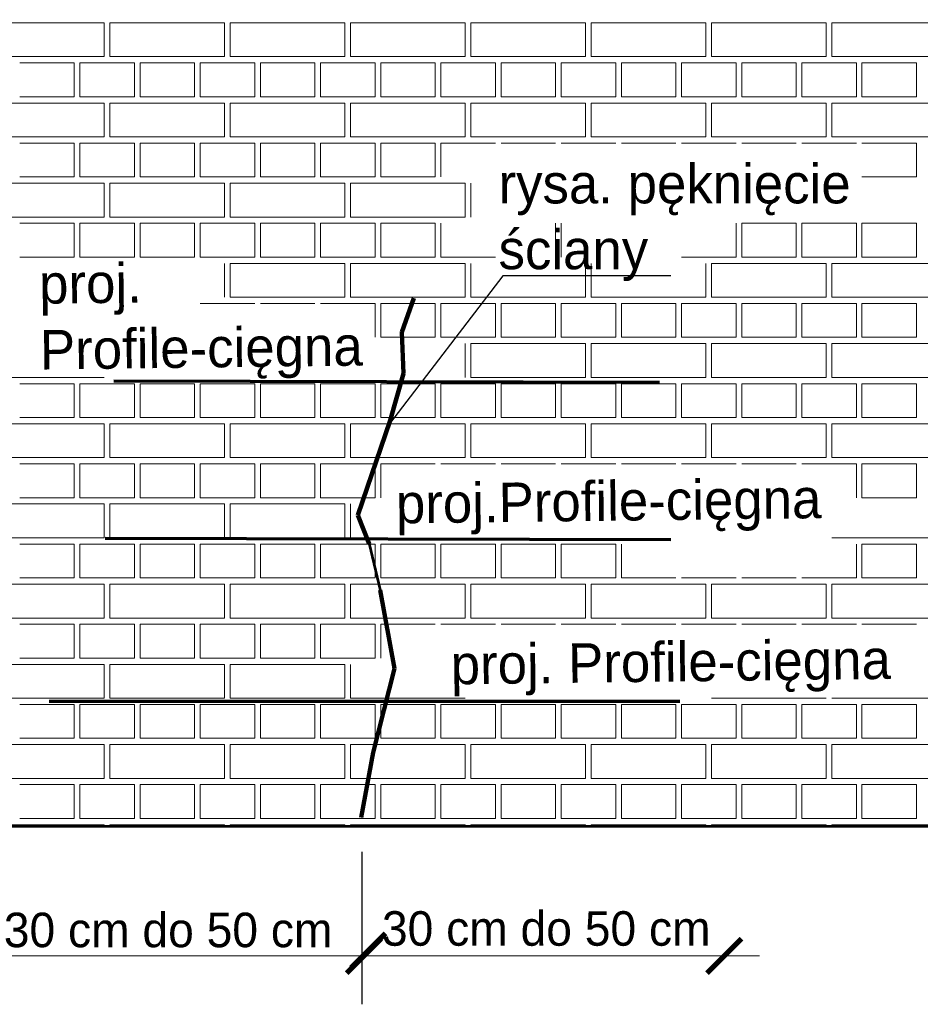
# Model space of a CAD drawing. Header units: millimetres. Extents: x 5545 to 136433, y -146986 to -36607.
# Tile 20 of 159: x 47624 to 47944, y -63896 to -63547. Entities that reach past the tile are written whole.
import ezdxf

# ---------------------------------------------------------------- set-up
doc = ezdxf.new("R2010")
doc.units = ezdxf.units.MM
doc.header["$LTSCALE"] = 8
doc.linetypes.add('DASHED2', pattern=[37.5, 25, -12.5])
doc.layers.add('widok', color=2, linetype='Continuous', lineweight=20)

# ---------------------------------------------------------------- blocks, each defined once
blk = doc.blocks.new('_ArchTick')
at = {"color": 0, "linetype": 'ByBlock', "const_width": 0.15}
blk.add_lwpolyline([(-0.5, -0.5), (0.5, 0.5)], dxfattribs=at)

msp = doc.modelspace()

# ---------------------------------------------------------------- linework, layer by layer
at = {"color": 254, "lineweight": 15}
for p, q in [((47613.487, -63548.126), (47654.159, -63548.126)), ((47654.159, -63560.128), (47654.159, -63548.126)), ((47656.159, -63548.126), (47696.831, -63548.126)), ((47656.159, -63560.128), (47656.159, -63548.126)), ((47696.831, -63560.128), (47696.831, -63548.126)), ((47698.831, -63548.126), (47739.503, -63548.126)), ((47698.831, -63560.128), (47698.831, -63548.126)), ((47739.503, -63560.128), (47739.503, -63548.126)), ((47741.503, -63548.126), (47782.175, -63548.126)), ((47741.503, -63560.128), (47741.503, -63548.126)), ((47782.175, -63560.128), (47782.175, -63548.126)), ((47784.175, -63548.126), (47824.847, -63548.126)), ((47784.175, -63560.128), (47784.175, -63548.126)), ((47824.847, -63560.128), (47824.847, -63548.126)), ((47826.847, -63548.126), (47867.519, -63548.126)), ((47826.847, -63560.128), (47826.847, -63548.126)), ((47867.519, -63560.128), (47867.519, -63548.126)), ((47869.519, -63548.126), (47910.191, -63548.126)), ((47869.519, -63560.128), (47869.519, -63548.126)), ((47910.191, -63560.128), (47910.191, -63548.126)), ((47912.191, -63548.126), (47952.863, -63548.126)), ((47912.191, -63560.128), (47912.191, -63548.126)), ((47613.487, -63560.128), (47654.159, -63560.128)), ((47656.159, -63560.128), (47696.831, -63560.128)), ((47698.831, -63560.128), (47739.503, -63560.128)), ((47741.503, -63560.128), (47782.175, -63560.128)), ((47784.175, -63560.128), (47824.847, -63560.128)), ((47826.847, -63560.128), (47867.519, -63560.128)), ((47869.519, -63560.128), (47910.191, -63560.128)), ((47912.191, -63560.128), (47952.863, -63560.128)), ((47624.155, -63562.352), (47643.491, -63562.352)), ((47643.491, -63574.354), (47643.491, -63562.352)), ((47645.491, -63562.352), (47664.827, -63562.352)), ((47645.491, -63574.354), (47645.491, -63562.352)), ((47664.827, -63574.354), (47664.827, -63562.352)), ((47666.827, -63562.352), (47686.163, -63562.352)), ((47666.827, -63574.354), (47666.827, -63562.352)), ((47686.163, -63574.354), (47686.163, -63562.352)), ((47688.163, -63562.352), (47707.499, -63562.352)), ((47688.163, -63574.354), (47688.163, -63562.352)), ((47707.499, -63574.354), (47707.499, -63562.352)), ((47709.499, -63562.352), (47728.835, -63562.352)), ((47709.499, -63574.354), (47709.499, -63562.352)), ((47728.835, -63574.354), (47728.835, -63562.352)), ((47730.835, -63562.352), (47750.171, -63562.352)), ((47730.835, -63574.354), (47730.835, -63562.352)), ((47750.171, -63574.354), (47750.171, -63562.352)), ((47752.171, -63562.352), (47771.507, -63562.352)), ((47752.171, -63574.354), (47752.171, -63562.352)), ((47771.507, -63574.354), (47771.507, -63562.352)), ((47773.507, -63562.352), (47792.843, -63562.352)), ((47773.507, -63574.354), (47773.507, -63562.352)), ((47792.843, -63574.354), (47792.843, -63562.352)), ((47794.843, -63562.352), (47814.179, -63562.352)), ((47794.843, -63574.354), (47794.843, -63562.352)), ((47814.179, -63574.354), (47814.179, -63562.352)), ((47816.179, -63562.352), (47835.515, -63562.352)), ((47816.179, -63574.354), (47816.179, -63562.352)), ((47835.515, -63574.354), (47835.515, -63562.352)), ((47837.515, -63562.352), (47856.851, -63562.352)), ((47837.515, -63574.354), (47837.515, -63562.352)), ((47856.851, -63574.354), (47856.851, -63562.352)), ((47858.851, -63562.352), (47878.187, -63562.352)), ((47858.851, -63574.354), (47858.851, -63562.352)), ((47878.187, -63574.354), (47878.187, -63562.352)), ((47880.187, -63562.352), (47899.523, -63562.352)), ((47880.187, -63574.354), (47880.187, -63562.352)), ((47899.523, -63574.354), (47899.523, -63562.352)), ((47901.523, -63562.352), (47920.859, -63562.352)), ((47901.523, -63574.354), (47901.523, -63562.352)), ((47920.859, -63574.354), (47920.859, -63562.352)), ((47922.859, -63562.352), (47942.195, -63562.352)), ((47922.859, -63574.354), (47922.859, -63562.352)), ((47942.195, -63574.354), (47942.195, -63562.352)), ((47624.155, -63574.354), (47643.491, -63574.354)), ((47645.491, -63574.354), (47664.827, -63574.354)), ((47666.827, -63574.354), (47686.163, -63574.354)), ((47688.163, -63574.354), (47707.499, -63574.354)), ((47709.499, -63574.354), (47728.835, -63574.354)), ((47730.835, -63574.354), (47750.171, -63574.354)), ((47752.171, -63574.354), (47771.507, -63574.354)), ((47773.507, -63574.354), (47792.843, -63574.354)), ((47794.843, -63574.354), (47814.179, -63574.354)), ((47816.179, -63574.354), (47835.515, -63574.354)), ((47837.515, -63574.354), (47856.851, -63574.354)), ((47858.851, -63574.354), (47878.187, -63574.354)), ((47880.187, -63574.354), (47899.523, -63574.354)), ((47901.523, -63574.354), (47920.859, -63574.354)), ((47922.859, -63574.354), (47942.195, -63574.354)), ((47613.487, -63576.578), (47654.159, -63576.578)), ((47654.159, -63588.579), (47654.159, -63576.578)), ((47656.159, -63576.578), (47696.831, -63576.578)), ((47656.159, -63588.579), (47656.159, -63576.578)), ((47696.831, -63588.579), (47696.831, -63576.578)), ((47698.831, -63576.578), (47739.503, -63576.578)), ((47698.831, -63588.579), (47698.831, -63576.578)), ((47739.503, -63588.579), (47739.503, -63576.578)), ((47741.503, -63576.578), (47782.175, -63576.578)), ((47741.503, -63588.579), (47741.503, -63576.578)), ((47782.175, -63588.579), (47782.175, -63576.578)), ((47784.175, -63576.578), (47824.847, -63576.578)), ((47784.175, -63588.579), (47784.175, -63576.578)), ((47824.847, -63588.579), (47824.847, -63576.578)), ((47826.847, -63576.578), (47867.519, -63576.578)), ((47826.847, -63588.579), (47826.847, -63576.578)), ((47867.519, -63588.579), (47867.519, -63576.578)), ((47869.519, -63576.578), (47910.191, -63576.578)), ((47869.519, -63588.579), (47869.519, -63576.578)), ((47910.191, -63588.579), (47910.191, -63576.578)), ((47912.191, -63576.578), (47952.863, -63576.578)), ((47912.191, -63588.579), (47912.191, -63576.578)), ((47613.487, -63588.579), (47654.159, -63588.579)), ((47656.159, -63588.579), (47696.831, -63588.579)), ((47698.831, -63588.579), (47739.503, -63588.579)), ((47741.503, -63588.579), (47782.175, -63588.579)), ((47784.175, -63588.579), (47824.847, -63588.579)), ((47826.847, -63588.579), (47867.519, -63588.579)), ((47869.519, -63588.579), (47910.191, -63588.579)), ((47912.191, -63588.579), (47952.863, -63588.579)), ((47624.155, -63590.804), (47643.491, -63590.804)), ((47643.491, -63602.805), (47643.491, -63590.804)), ((47645.491, -63590.804), (47664.827, -63590.804)), ((47645.491, -63602.805), (47645.491, -63590.804)), ((47664.827, -63602.805), (47664.827, -63590.804)), ((47666.827, -63590.804), (47686.163, -63590.804)), ((47666.827, -63602.805), (47666.827, -63590.804)), ((47686.163, -63602.805), (47686.163, -63590.804)), ((47688.163, -63590.804), (47707.499, -63590.804)), ((47688.163, -63602.805), (47688.163, -63590.804)), ((47707.499, -63602.805), (47707.499, -63590.804)), ((47709.499, -63590.804), (47728.835, -63590.804)), ((47709.499, -63602.805), (47709.499, -63590.804)), ((47728.835, -63602.805), (47728.835, -63590.804)), ((47730.835, -63590.804), (47750.171, -63590.804)), ((47730.835, -63602.805), (47730.835, -63590.804)), ((47750.171, -63602.805), (47750.171, -63590.804)), ((47752.171, -63590.804), (47771.507, -63590.804)), ((47752.171, -63602.805), (47752.171, -63590.804)), ((47771.507, -63602.805), (47771.507, -63590.804)), ((47773.507, -63590.804), (47792.843, -63590.804)), ((47773.507, -63602.805), (47773.507, -63590.804)), ((47794.843, -63590.804), (47814.179, -63590.804)), ((47816.179, -63590.804), (47835.515, -63590.804)), ((47837.515, -63590.804), (47856.851, -63590.804)), ((47858.851, -63590.804), (47878.187, -63590.804)), ((47880.187, -63590.804), (47899.523, -63590.804)), ((47901.523, -63590.804), (47920.859, -63590.804)), ((47922.859, -63590.804), (47942.195, -63590.804)), ((47942.195, -63602.805), (47942.195, -63590.804)), ((47624.155, -63602.805), (47643.491, -63602.805)), ((47645.491, -63602.805), (47664.827, -63602.805)), ((47666.827, -63602.805), (47686.163, -63602.805)), ((47688.163, -63602.805), (47707.499, -63602.805)), ((47709.499, -63602.805), (47728.835, -63602.805)), ((47730.835, -63602.805), (47750.171, -63602.805)), ((47752.171, -63602.805), (47771.507, -63602.805)), ((47922.859, -63602.805), (47942.195, -63602.805)), ((47613.487, -63605.029), (47654.159, -63605.029)), ((47654.159, -63617.031), (47654.159, -63605.029)), ((47656.159, -63605.029), (47696.831, -63605.029)), ((47656.159, -63617.031), (47656.159, -63605.029)), ((47696.831, -63617.031), (47696.831, -63605.029)), ((47698.831, -63605.029), (47739.503, -63605.029)), ((47698.831, -63617.031), (47698.831, -63605.029)), ((47739.503, -63617.031), (47739.503, -63605.029)), ((47741.503, -63605.029), (47782.175, -63605.029)), ((47741.503, -63617.031), (47741.503, -63605.029)), ((47782.175, -63617.031), (47782.175, -63605.029)), ((47784.175, -63617.031), (47784.175, -63605.029)), ((47613.487, -63617.031), (47654.159, -63617.031)), ((47656.159, -63617.031), (47696.831, -63617.031)), ((47698.831, -63617.031), (47739.503, -63617.031)), ((47741.503, -63617.031), (47782.175, -63617.031)), ((47624.155, -63619.255), (47643.491, -63619.255)), ((47643.491, -63631.257), (47643.491, -63619.255)), ((47645.491, -63619.255), (47664.827, -63619.255)), ((47645.491, -63631.257), (47645.491, -63619.255)), ((47664.827, -63631.257), (47664.827, -63619.255)), ((47666.827, -63619.255), (47686.163, -63619.255)), ((47666.827, -63631.257), (47666.827, -63619.255)), ((47686.163, -63631.257), (47686.163, -63619.255)), ((47688.163, -63619.255), (47707.499, -63619.255)), ((47688.163, -63631.257), (47688.163, -63619.255)), ((47707.499, -63631.257), (47707.499, -63619.255)), ((47709.499, -63619.255), (47728.835, -63619.255)), ((47709.499, -63631.257), (47709.499, -63619.255)), ((47728.835, -63631.257), (47728.835, -63619.255)), ((47730.835, -63619.255), (47750.171, -63619.255)), ((47730.835, -63631.257), (47730.835, -63619.255)), ((47750.171, -63631.257), (47750.171, -63619.255)), ((47752.171, -63619.255), (47771.507, -63619.255)), ((47752.171, -63631.257), (47752.171, -63619.255)), ((47771.507, -63631.257), (47771.507, -63619.255)), ((47773.507, -63631.257), (47773.507, -63619.255)), ((47814.179, -63631.257), (47814.179, -63619.255)), ((47816.179, -63631.257), (47816.179, -63619.255)), ((47878.187, -63631.257), (47878.187, -63619.255)), ((47880.187, -63619.255), (47899.523, -63619.255)), ((47880.187, -63631.257), (47880.187, -63619.255)), ((47899.523, -63631.257), (47899.523, -63619.255)), ((47901.523, -63619.255), (47920.859, -63619.255)), ((47901.523, -63631.257), (47901.523, -63619.255)), ((47920.859, -63631.257), (47920.859, -63619.255)), ((47922.859, -63619.255), (47942.195, -63619.255)), ((47922.859, -63631.257), (47922.859, -63619.255)), ((47942.195, -63631.257), (47942.195, -63619.255)), ((47624.155, -63631.257), (47643.491, -63631.257)), ((47645.491, -63631.257), (47664.827, -63631.257)), ((47666.827, -63631.257), (47686.163, -63631.257)), ((47688.163, -63631.257), (47707.499, -63631.257)), ((47696.831, -63645.483), (47696.831, -63633.481)), ((47698.831, -63633.481), (47739.503, -63633.481)), ((47698.831, -63645.483), (47698.831, -63633.481)), ((47709.499, -63631.257), (47728.835, -63631.257)), ((47730.835, -63631.257), (47750.171, -63631.257)), ((47739.503, -63645.483), (47739.503, -63633.481)), ((47741.503, -63633.481), (47782.175, -63633.481)), ((47741.503, -63645.483), (47741.503, -63633.481)), ((47752.171, -63631.257), (47771.507, -63631.257)), ((47773.507, -63631.257), (47792.843, -63631.257)), ((47782.175, -63645.483), (47782.175, -63633.481)), ((47784.175, -63645.483), (47784.175, -63633.481)), ((47824.847, -63645.483), (47824.847, -63633.481)), ((47826.847, -63645.483), (47826.847, -63633.481)), ((47858.851, -63631.257), (47878.187, -63631.257)), ((47867.519, -63645.483), (47867.519, -63633.481)), ((47869.519, -63633.481), (47910.191, -63633.481)), ((47869.519, -63645.483), (47869.519, -63633.481)), ((47880.187, -63631.257), (47899.523, -63631.257)), ((47901.523, -63631.257), (47920.859, -63631.257)), ((47910.191, -63645.483), (47910.191, -63633.481)), ((47912.191, -63633.481), (47952.863, -63633.481)), ((47912.191, -63645.483), (47912.191, -63633.481)), ((47922.859, -63631.257), (47942.195, -63631.257)), ((47688.163, -63647.707), (47707.499, -63647.707)), ((47698.831, -63645.483), (47739.503, -63645.483)), ((47709.499, -63647.707), (47728.835, -63647.707)), ((47730.835, -63647.707), (47750.171, -63647.707)), ((47741.503, -63645.483), (47782.175, -63645.483)), ((47750.171, -63659.708), (47750.171, -63647.707)), ((47752.171, -63647.707), (47771.507, -63647.707)), ((47752.171, -63659.708), (47752.171, -63647.707)), ((47771.507, -63659.708), (47771.507, -63647.707)), ((47773.507, -63647.707), (47792.843, -63647.707)), ((47773.507, -63659.708), (47773.507, -63647.707)), ((47784.175, -63645.483), (47824.847, -63645.483)), ((47792.843, -63659.708), (47792.843, -63647.707)), ((47794.843, -63647.707), (47814.179, -63647.707)), ((47794.843, -63659.708), (47794.843, -63647.707)), ((47814.179, -63659.708), (47814.179, -63647.707)), ((47816.179, -63647.707), (47835.515, -63647.707)), ((47816.179, -63659.708), (47816.179, -63647.707)), ((47826.847, -63645.483), (47867.519, -63645.483)), ((47835.515, -63659.708), (47835.515, -63647.707)), ((47837.515, -63647.707), (47856.851, -63647.707)), ((47837.515, -63659.708), (47837.515, -63647.707)), ((47856.851, -63659.708), (47856.851, -63647.707)), ((47858.851, -63647.707), (47878.187, -63647.707)), ((47858.851, -63659.708), (47858.851, -63647.707)), ((47869.519, -63645.483), (47910.191, -63645.483)), ((47878.187, -63659.708), (47878.187, -63647.707)), ((47880.187, -63647.707), (47899.523, -63647.707)), ((47880.187, -63659.708), (47880.187, -63647.707)), ((47899.523, -63659.708), (47899.523, -63647.707)), ((47901.523, -63647.707), (47920.859, -63647.707)), ((47901.523, -63659.708), (47901.523, -63647.707)), ((47912.191, -63645.483), (47952.863, -63645.483)), ((47920.859, -63659.708), (47920.859, -63647.707)), ((47922.859, -63647.707), (47942.195, -63647.707)), ((47922.859, -63659.708), (47922.859, -63647.707)), ((47942.195, -63659.708), (47942.195, -63647.707)), ((47752.171, -63659.708), (47771.507, -63659.708)), ((47773.507, -63659.708), (47792.843, -63659.708)), ((47782.175, -63673.934), (47782.175, -63661.933)), ((47784.175, -63661.933), (47824.847, -63661.933)), ((47784.175, -63673.934), (47784.175, -63661.933)), ((47794.843, -63659.708), (47814.179, -63659.708)), ((47816.179, -63659.708), (47835.515, -63659.708)), ((47824.847, -63673.934), (47824.847, -63661.933)), ((47826.847, -63661.933), (47867.519, -63661.933)), ((47826.847, -63673.934), (47826.847, -63661.933)), ((47837.515, -63659.708), (47856.851, -63659.708)), ((47858.851, -63659.708), (47878.187, -63659.708)), ((47867.519, -63673.934), (47867.519, -63661.933)), ((47869.519, -63661.933), (47910.191, -63661.933)), ((47869.519, -63673.934), (47869.519, -63661.933)), ((47880.187, -63659.708), (47899.523, -63659.708)), ((47901.523, -63659.708), (47920.859, -63659.708)), ((47910.191, -63673.934), (47910.191, -63661.933)), ((47912.191, -63661.933), (47952.863, -63661.933)), ((47912.191, -63673.934), (47912.191, -63661.933)), ((47922.859, -63659.708), (47942.195, -63659.708)), ((47613.487, -63673.934), (47654.159, -63673.934)), ((47624.155, -63676.159), (47643.491, -63676.159)), ((47643.491, -63688.16), (47643.491, -63676.159)), ((47645.491, -63676.159), (47664.827, -63676.159)), ((47645.491, -63688.16), (47645.491, -63676.159)), ((47664.827, -63688.16), (47664.827, -63676.159)), ((47666.827, -63676.159), (47686.163, -63676.159)), ((47666.827, -63688.16), (47666.827, -63676.159)), ((47686.163, -63688.16), (47686.163, -63676.159)), ((47688.163, -63676.159), (47707.499, -63676.159)), ((47688.163, -63688.16), (47688.163, -63676.159)), ((47707.499, -63688.16), (47707.499, -63676.159)), ((47709.499, -63676.159), (47728.835, -63676.159)), ((47709.499, -63688.16), (47709.499, -63676.159)), ((47728.835, -63688.16), (47728.835, -63676.159)), ((47730.835, -63676.159), (47750.171, -63676.159)), ((47730.835, -63688.16), (47730.835, -63676.159)), ((47750.171, -63688.16), (47750.171, -63676.159)), ((47752.171, -63676.159), (47771.507, -63676.159)), ((47752.171, -63688.16), (47752.171, -63676.159)), ((47771.507, -63688.16), (47771.507, -63676.159)), ((47773.507, -63676.159), (47792.843, -63676.159)), ((47773.507, -63688.16), (47773.507, -63676.159)), ((47784.175, -63673.934), (47824.847, -63673.934)), ((47792.843, -63688.16), (47792.843, -63676.159)), ((47794.843, -63676.159), (47814.179, -63676.159)), ((47794.843, -63688.16), (47794.843, -63676.159)), ((47814.179, -63688.16), (47814.179, -63676.159)), ((47816.179, -63676.159), (47835.515, -63676.159)), ((47816.179, -63688.16), (47816.179, -63676.159)), ((47826.847, -63673.934), (47867.519, -63673.934)), ((47835.515, -63688.16), (47835.515, -63676.159)), ((47837.515, -63676.159), (47856.851, -63676.159)), ((47837.515, -63688.16), (47837.515, -63676.159)), ((47856.851, -63688.16), (47856.851, -63676.159)), ((47858.851, -63676.159), (47878.187, -63676.159)), ((47858.851, -63688.16), (47858.851, -63676.159)), ((47869.519, -63673.934), (47910.191, -63673.934)), ((47878.187, -63688.16), (47878.187, -63676.159)), ((47880.187, -63676.159), (47899.523, -63676.159)), ((47880.187, -63688.16), (47880.187, -63676.159)), ((47899.523, -63688.16), (47899.523, -63676.159)), ((47901.523, -63676.159), (47920.859, -63676.159)), ((47901.523, -63688.16), (47901.523, -63676.159)), ((47912.191, -63673.934), (47952.863, -63673.934)), ((47920.859, -63688.16), (47920.859, -63676.159)), ((47922.859, -63676.159), (47942.195, -63676.159)), ((47922.859, -63688.16), (47922.859, -63676.159)), ((47942.195, -63688.16), (47942.195, -63676.159)), ((47613.487, -63690.384), (47654.159, -63690.384)), ((47624.155, -63688.16), (47643.491, -63688.16)), ((47645.491, -63688.16), (47664.827, -63688.16)), ((47654.159, -63702.386), (47654.159, -63690.384)), ((47656.159, -63690.384), (47696.831, -63690.384)), ((47656.159, -63702.386), (47656.159, -63690.384)), ((47666.827, -63688.16), (47686.163, -63688.16)), ((47688.163, -63688.16), (47707.499, -63688.16)), ((47696.831, -63702.386), (47696.831, -63690.384)), ((47698.831, -63690.384), (47739.503, -63690.384)), ((47698.831, -63702.386), (47698.831, -63690.384)), ((47709.499, -63688.16), (47728.835, -63688.16)), ((47730.835, -63688.16), (47750.171, -63688.16)), ((47739.503, -63702.386), (47739.503, -63690.384)), ((47741.503, -63690.384), (47782.175, -63690.384)), ((47741.503, -63702.386), (47741.503, -63690.384)), ((47752.171, -63688.16), (47771.507, -63688.16)), ((47773.507, -63688.16), (47792.843, -63688.16)), ((47782.175, -63702.386), (47782.175, -63690.384)), ((47784.175, -63690.384), (47824.847, -63690.384)), ((47784.175, -63702.386), (47784.175, -63690.384)), ((47794.843, -63688.16), (47814.179, -63688.16)), ((47816.179, -63688.16), (47835.515, -63688.16)), ((47824.847, -63702.386), (47824.847, -63690.384)), ((47826.847, -63690.384), (47867.519, -63690.384)), ((47826.847, -63702.386), (47826.847, -63690.384)), ((47837.515, -63688.16), (47856.851, -63688.16)), ((47858.851, -63688.16), (47878.187, -63688.16)), ((47867.519, -63702.386), (47867.519, -63690.384)), ((47869.519, -63690.384), (47910.191, -63690.384)), ((47869.519, -63702.386), (47869.519, -63690.384)), ((47880.187, -63688.16), (47899.523, -63688.16)), ((47901.523, -63688.16), (47920.859, -63688.16)), ((47910.191, -63702.386), (47910.191, -63690.384)), ((47912.191, -63690.384), (47952.863, -63690.384)), ((47912.191, -63702.386), (47912.191, -63690.384)), ((47922.859, -63688.16), (47942.195, -63688.16)), ((47613.487, -63702.386), (47654.159, -63702.386)), ((47656.159, -63702.386), (47696.831, -63702.386)), ((47698.831, -63702.386), (47739.503, -63702.386)), ((47741.503, -63702.386), (47782.175, -63702.386)), ((47784.175, -63702.386), (47824.847, -63702.386)), ((47826.847, -63702.386), (47867.519, -63702.386)), ((47869.519, -63702.386), (47910.191, -63702.386)), ((47912.191, -63702.386), (47952.863, -63702.386)), ((47624.155, -63704.61), (47643.491, -63704.61)), ((47643.491, -63716.612), (47643.491, -63704.61)), ((47645.491, -63704.61), (47664.827, -63704.61)), ((47645.491, -63716.612), (47645.491, -63704.61)), ((47664.827, -63716.612), (47664.827, -63704.61)), ((47666.827, -63704.61), (47686.163, -63704.61)), ((47666.827, -63716.612), (47666.827, -63704.61)), ((47686.163, -63716.612), (47686.163, -63704.61)), ((47688.163, -63704.61), (47707.499, -63704.61)), ((47688.163, -63716.612), (47688.163, -63704.61)), ((47707.499, -63716.612), (47707.499, -63704.61)), ((47709.499, -63704.61), (47728.835, -63704.61)), ((47709.499, -63716.612), (47709.499, -63704.61)), ((47728.835, -63716.612), (47728.835, -63704.61)), ((47730.835, -63704.61), (47750.171, -63704.61)), ((47730.835, -63716.612), (47730.835, -63704.61)), ((47750.171, -63716.612), (47750.171, -63704.61)), ((47752.171, -63704.61), (47771.507, -63704.61)), ((47752.171, -63716.612), (47752.171, -63704.61)), ((47773.507, -63704.61), (47792.843, -63704.61)), ((47794.843, -63704.61), (47814.179, -63704.61)), ((47816.179, -63704.61), (47835.515, -63704.61)), ((47837.515, -63704.61), (47856.851, -63704.61)), ((47858.851, -63704.61), (47878.187, -63704.61)), ((47880.187, -63704.61), (47899.523, -63704.61)), ((47901.523, -63704.61), (47920.859, -63704.61)), ((47920.859, -63716.612), (47920.859, -63704.61)), ((47922.859, -63704.61), (47942.195, -63704.61)), ((47922.859, -63716.612), (47922.859, -63704.61)), ((47942.195, -63716.612), (47942.195, -63704.61)), ((47624.155, -63716.612), (47643.491, -63716.612)), ((47645.491, -63716.612), (47664.827, -63716.612)), ((47666.827, -63716.612), (47686.163, -63716.612)), ((47688.163, -63716.612), (47707.499, -63716.612)), ((47709.499, -63716.612), (47728.835, -63716.612)), ((47730.835, -63716.612), (47750.171, -63716.612)), ((47922.859, -63716.612), (47942.195, -63716.612)), ((47613.487, -63718.836), (47654.159, -63718.836)), ((47654.159, -63730.838), (47654.159, -63718.836)), ((47656.159, -63718.836), (47696.831, -63718.836)), ((47656.159, -63730.838), (47656.159, -63718.836)), ((47696.831, -63730.838), (47696.831, -63718.836)), ((47698.831, -63718.836), (47739.503, -63718.836)), ((47698.831, -63730.838), (47698.831, -63718.836)), ((47739.503, -63730.838), (47739.503, -63718.836)), ((47741.503, -63730.838), (47741.503, -63718.836)), ((47613.487, -63730.838), (47654.159, -63730.838)), ((47656.159, -63730.838), (47696.831, -63730.838)), ((47698.831, -63730.838), (47739.503, -63730.838)), ((47912.191, -63730.838), (47952.863, -63730.838)), ((47624.155, -63733.062), (47643.491, -63733.062)), ((47643.491, -63745.063), (47643.491, -63733.062)), ((47645.491, -63733.062), (47664.827, -63733.062)), ((47645.491, -63745.063), (47645.491, -63733.062)), ((47664.827, -63745.063), (47664.827, -63733.062)), ((47666.827, -63733.062), (47686.163, -63733.062)), ((47666.827, -63745.063), (47666.827, -63733.062)), ((47686.163, -63745.063), (47686.163, -63733.062)), ((47688.163, -63733.062), (47707.499, -63733.062)), ((47688.163, -63745.063), (47688.163, -63733.062)), ((47707.499, -63745.063), (47707.499, -63733.062)), ((47709.499, -63733.062), (47728.835, -63733.062)), ((47709.499, -63745.063), (47709.499, -63733.062)), ((47728.835, -63745.063), (47728.835, -63733.062)), ((47730.835, -63733.062), (47750.171, -63733.062)), ((47730.835, -63745.063), (47730.835, -63733.062)), ((47750.171, -63745.063), (47750.171, -63733.062)), ((47752.171, -63733.062), (47771.507, -63733.062)), ((47752.171, -63745.063), (47752.171, -63733.062)), ((47771.507, -63745.063), (47771.507, -63733.062)), ((47773.507, -63733.062), (47792.843, -63733.062)), ((47773.507, -63745.063), (47773.507, -63733.062)), ((47792.843, -63745.063), (47792.843, -63733.062)), ((47794.843, -63733.062), (47814.179, -63733.062)), ((47794.843, -63745.063), (47794.843, -63733.062)), ((47814.179, -63745.063), (47814.179, -63733.062)), ((47816.179, -63733.062), (47835.515, -63733.062)), ((47816.179, -63745.063), (47816.179, -63733.062)), ((47835.515, -63745.063), (47835.515, -63733.062)), ((47837.515, -63745.063), (47837.515, -63733.062)), ((47920.859, -63745.063), (47920.859, -63733.062)), ((47922.859, -63733.062), (47942.195, -63733.062)), ((47922.859, -63745.063), (47922.859, -63733.062)), ((47942.195, -63745.063), (47942.195, -63733.062)), ((47624.155, -63745.063), (47643.491, -63745.063)), ((47645.491, -63745.063), (47664.827, -63745.063)), ((47666.827, -63745.063), (47686.163, -63745.063)), ((47688.163, -63745.063), (47707.499, -63745.063)), ((47709.499, -63745.063), (47728.835, -63745.063)), ((47730.835, -63745.063), (47750.171, -63745.063)), ((47752.171, -63745.063), (47771.507, -63745.063)), ((47773.507, -63745.063), (47792.843, -63745.063)), ((47794.843, -63745.063), (47814.179, -63745.063)), ((47816.179, -63745.063), (47835.515, -63745.063)), ((47837.515, -63745.063), (47856.851, -63745.063)), ((47858.851, -63745.063), (47878.187, -63745.063)), ((47880.187, -63745.063), (47899.523, -63745.063)), ((47901.523, -63745.063), (47920.859, -63745.063)), ((47922.859, -63745.063), (47942.195, -63745.063)), ((47613.487, -63747.288), (47654.159, -63747.288)), ((47654.159, -63759.289), (47654.159, -63747.288)), ((47656.159, -63747.288), (47696.831, -63747.288)), ((47656.159, -63759.289), (47656.159, -63747.288)), ((47696.831, -63759.289), (47696.831, -63747.288)), ((47698.831, -63747.288), (47739.503, -63747.288)), ((47698.831, -63759.289), (47698.831, -63747.288)), ((47739.503, -63759.289), (47739.503, -63747.288)), ((47741.503, -63747.288), (47782.175, -63747.288)), ((47741.503, -63759.289), (47741.503, -63747.288)), ((47782.175, -63759.289), (47782.175, -63747.288)), ((47784.175, -63747.288), (47824.847, -63747.288)), ((47784.175, -63759.289), (47784.175, -63747.288)), ((47824.847, -63759.289), (47824.847, -63747.288)), ((47826.847, -63747.288), (47867.519, -63747.288)), ((47826.847, -63759.289), (47826.847, -63747.288)), ((47867.519, -63759.289), (47867.519, -63747.288)), ((47869.519, -63747.288), (47910.191, -63747.288)), ((47869.519, -63759.289), (47869.519, -63747.288)), ((47910.191, -63759.289), (47910.191, -63747.288)), ((47912.191, -63747.288), (47952.863, -63747.288)), ((47912.191, -63759.289), (47912.191, -63747.288)), ((47613.487, -63759.289), (47654.159, -63759.289)), ((47656.159, -63759.289), (47696.831, -63759.289)), ((47698.831, -63759.289), (47739.503, -63759.289)), ((47741.503, -63759.289), (47782.175, -63759.289)), ((47784.175, -63759.289), (47824.847, -63759.289)), ((47826.847, -63759.289), (47867.519, -63759.289)), ((47869.519, -63759.289), (47910.191, -63759.289)), ((47912.191, -63759.289), (47952.863, -63759.289)), ((47624.155, -63761.513), (47643.491, -63761.513)), ((47643.491, -63773.515), (47643.491, -63761.514)), ((47645.491, -63761.513), (47664.827, -63761.513)), ((47645.491, -63773.515), (47645.491, -63761.514)), ((47664.827, -63773.515), (47664.827, -63761.514)), ((47666.827, -63761.513), (47686.163, -63761.513)), ((47666.827, -63773.515), (47666.827, -63761.514)), ((47686.163, -63773.515), (47686.163, -63761.514)), ((47688.163, -63761.513), (47707.499, -63761.513)), ((47688.163, -63773.515), (47688.163, -63761.514)), ((47707.499, -63773.515), (47707.499, -63761.514)), ((47709.499, -63761.513), (47728.835, -63761.513)), ((47709.499, -63773.515), (47709.499, -63761.514)), ((47728.835, -63773.515), (47728.835, -63761.514)), ((47730.835, -63761.513), (47750.171, -63761.513)), ((47730.835, -63773.515), (47730.835, -63761.514)), ((47750.171, -63773.515), (47750.171, -63761.514)), ((47752.171, -63761.513), (47771.507, -63761.513)), ((47752.171, -63773.515), (47752.171, -63761.514)), ((47773.507, -63761.513), (47792.843, -63761.513)), ((47794.843, -63761.513), (47814.179, -63761.513)), ((47816.179, -63761.513), (47835.515, -63761.513)), ((47837.515, -63761.513), (47856.851, -63761.513)), ((47858.851, -63761.513), (47878.187, -63761.513)), ((47880.187, -63761.513), (47899.523, -63761.513)), ((47901.523, -63761.513), (47920.859, -63761.513)), ((47922.859, -63761.513), (47942.195, -63761.513)), ((47624.155, -63773.515), (47643.491, -63773.515)), ((47645.491, -63773.515), (47664.827, -63773.515)), ((47666.827, -63773.515), (47686.163, -63773.515)), ((47688.163, -63773.515), (47707.499, -63773.515)), ((47709.499, -63773.515), (47728.835, -63773.515)), ((47730.835, -63773.515), (47750.171, -63773.515)), ((47613.487, -63775.739), (47654.159, -63775.739)), ((47654.159, -63787.741), (47654.159, -63775.739)), ((47656.159, -63775.739), (47696.831, -63775.739)), ((47656.159, -63787.741), (47656.159, -63775.739)), ((47696.831, -63787.741), (47696.831, -63775.739)), ((47698.831, -63775.739), (47739.503, -63775.739)), ((47698.831, -63787.741), (47698.831, -63775.739)), ((47739.503, -63787.741), (47739.503, -63775.739)), ((47741.503, -63787.741), (47741.503, -63775.739)), ((47613.487, -63787.741), (47654.159, -63787.741)), ((47656.159, -63787.741), (47696.831, -63787.741)), ((47698.831, -63787.741), (47739.503, -63787.741)), ((47741.503, -63787.741), (47782.175, -63787.741)), ((47869.519, -63787.741), (47910.191, -63787.741)), ((47912.191, -63787.741), (47952.863, -63787.741)), ((47624.155, -63789.965), (47643.491, -63789.965)), ((47643.491, -63801.967), (47643.491, -63789.965)), ((47645.491, -63789.965), (47664.827, -63789.965)), ((47645.491, -63801.967), (47645.491, -63789.965)), ((47664.827, -63801.967), (47664.827, -63789.965)), ((47666.827, -63789.965), (47686.163, -63789.965)), ((47666.827, -63801.967), (47666.827, -63789.965)), ((47686.163, -63801.967), (47686.163, -63789.965)), ((47688.163, -63789.965), (47707.499, -63789.965)), ((47688.163, -63801.967), (47688.163, -63789.965)), ((47707.499, -63801.967), (47707.499, -63789.965)), ((47709.499, -63789.965), (47728.835, -63789.965)), ((47709.499, -63801.967), (47709.499, -63789.965)), ((47728.835, -63801.967), (47728.835, -63789.965)), ((47730.835, -63789.965), (47750.171, -63789.965)), ((47730.835, -63801.967), (47730.835, -63789.965)), ((47750.171, -63801.967), (47750.171, -63789.965)), ((47752.171, -63789.965), (47771.507, -63789.965)), ((47752.171, -63801.967), (47752.171, -63789.965)), ((47771.507, -63801.967), (47771.507, -63789.965)), ((47773.507, -63789.965), (47792.843, -63789.965)), ((47773.507, -63801.967), (47773.507, -63789.965)), ((47792.843, -63801.967), (47792.843, -63789.965)), ((47794.843, -63789.965), (47814.179, -63789.965)), ((47794.843, -63801.967), (47794.843, -63789.965)), ((47814.179, -63801.967), (47814.179, -63789.965)), ((47816.179, -63789.965), (47835.515, -63789.965)), ((47816.179, -63801.967), (47816.179, -63789.965)), ((47835.515, -63801.967), (47835.515, -63789.965)), ((47837.515, -63789.965), (47856.851, -63789.965)), ((47837.515, -63801.967), (47837.515, -63789.965)), ((47856.851, -63801.967), (47856.851, -63789.965)), ((47858.851, -63789.965), (47878.187, -63789.965)), ((47858.851, -63801.967), (47858.851, -63789.965)), ((47878.187, -63801.967), (47878.187, -63789.965)), ((47880.187, -63789.965), (47899.523, -63789.965)), ((47880.187, -63801.967), (47880.187, -63789.965)), ((47899.523, -63801.967), (47899.523, -63789.965)), ((47901.523, -63789.965), (47920.859, -63789.965)), ((47901.523, -63801.967), (47901.523, -63789.965)), ((47920.859, -63801.967), (47920.859, -63789.965)), ((47922.859, -63789.965), (47942.195, -63789.965)), ((47922.859, -63801.967), (47922.859, -63789.965)), ((47942.195, -63801.967), (47942.195, -63789.965)), ((47624.155, -63801.967), (47643.491, -63801.967)), ((47645.491, -63801.967), (47664.827, -63801.967)), ((47666.827, -63801.967), (47686.163, -63801.967)), ((47688.163, -63801.967), (47707.499, -63801.967)), ((47709.499, -63801.967), (47728.835, -63801.967)), ((47730.835, -63801.967), (47750.171, -63801.967)), ((47752.171, -63801.967), (47771.507, -63801.967)), ((47773.507, -63801.967), (47792.843, -63801.967)), ((47794.843, -63801.967), (47814.179, -63801.967)), ((47816.179, -63801.967), (47835.515, -63801.967)), ((47837.515, -63801.967), (47856.851, -63801.967)), ((47858.851, -63801.967), (47878.187, -63801.967)), ((47880.187, -63801.967), (47899.523, -63801.967)), ((47901.523, -63801.967), (47920.859, -63801.967)), ((47922.859, -63801.967), (47942.195, -63801.967)), ((47613.487, -63804.191), (47654.159, -63804.191)), ((47654.159, -63816.192), (47654.159, -63804.191)), ((47656.159, -63804.191), (47696.831, -63804.191)), ((47656.159, -63816.192), (47656.159, -63804.191)), ((47696.831, -63816.192), (47696.831, -63804.191)), ((47698.831, -63804.191), (47739.503, -63804.191)), ((47698.831, -63816.192), (47698.831, -63804.191)), ((47739.503, -63816.192), (47739.503, -63804.191)), ((47741.503, -63804.191), (47782.175, -63804.191)), ((47741.503, -63816.192), (47741.503, -63804.191)), ((47782.175, -63816.192), (47782.175, -63804.191)), ((47784.175, -63804.191), (47824.847, -63804.191)), ((47784.175, -63816.192), (47784.175, -63804.191)), ((47824.847, -63816.192), (47824.847, -63804.191)), ((47826.847, -63804.191), (47867.519, -63804.191)), ((47826.847, -63816.192), (47826.847, -63804.191)), ((47867.519, -63816.192), (47867.519, -63804.191)), ((47869.519, -63804.191), (47910.191, -63804.191)), ((47869.519, -63816.192), (47869.519, -63804.191)), ((47910.191, -63816.192), (47910.191, -63804.191)), ((47912.191, -63804.191), (47952.863, -63804.191)), ((47912.191, -63816.192), (47912.191, -63804.191)), ((47613.487, -63816.192), (47654.159, -63816.192)), ((47656.159, -63816.192), (47696.831, -63816.192)), ((47698.831, -63816.192), (47739.503, -63816.192)), ((47741.503, -63816.192), (47782.175, -63816.192)), ((47784.175, -63816.192), (47824.847, -63816.192)), ((47826.847, -63816.192), (47867.519, -63816.192)), ((47869.519, -63816.192), (47910.191, -63816.192)), ((47912.191, -63816.192), (47952.863, -63816.192)), ((47624.155, -63818.417), (47643.491, -63818.417)), ((47643.491, -63830.418), (47643.491, -63818.417)), ((47645.491, -63818.417), (47664.827, -63818.417)), ((47645.491, -63830.418), (47645.491, -63818.417)), ((47664.827, -63830.418), (47664.827, -63818.417)), ((47666.827, -63818.417), (47686.163, -63818.417)), ((47666.827, -63830.418), (47666.827, -63818.417)), ((47686.163, -63830.418), (47686.163, -63818.417)), ((47688.163, -63818.417), (47707.499, -63818.417)), ((47688.163, -63830.418), (47688.163, -63818.417)), ((47707.499, -63830.418), (47707.499, -63818.417)), ((47709.499, -63818.417), (47728.835, -63818.417)), ((47709.499, -63830.418), (47709.499, -63818.417)), ((47728.835, -63830.418), (47728.835, -63818.417)), ((47730.835, -63818.417), (47750.171, -63818.417)), ((47730.835, -63830.418), (47730.835, -63818.417)), ((47750.171, -63830.418), (47750.171, -63818.417)), ((47752.171, -63818.417), (47771.507, -63818.417)), ((47752.171, -63830.418), (47752.171, -63818.417)), ((47771.507, -63830.418), (47771.507, -63818.417)), ((47773.507, -63818.417), (47792.843, -63818.417)), ((47773.507, -63830.418), (47773.507, -63818.417)), ((47792.843, -63830.418), (47792.843, -63818.417)), ((47794.843, -63818.417), (47814.179, -63818.417)), ((47794.843, -63830.418), (47794.843, -63818.417)), ((47814.179, -63830.418), (47814.179, -63818.417)), ((47816.179, -63818.417), (47835.515, -63818.417)), ((47816.179, -63830.418), (47816.179, -63818.417)), ((47835.515, -63830.418), (47835.515, -63818.417)), ((47837.515, -63818.417), (47856.851, -63818.417)), ((47837.515, -63830.418), (47837.515, -63818.417)), ((47856.851, -63830.418), (47856.851, -63818.417)), ((47858.851, -63818.417), (47878.187, -63818.417)), ((47858.851, -63830.418), (47858.851, -63818.417)), ((47878.187, -63830.418), (47878.187, -63818.417)), ((47880.187, -63818.417), (47899.523, -63818.417)), ((47880.187, -63830.418), (47880.187, -63818.417)), ((47899.523, -63830.418), (47899.523, -63818.417)), ((47901.523, -63818.417), (47920.859, -63818.417)), ((47901.523, -63830.418), (47901.523, -63818.417)), ((47920.859, -63830.418), (47920.859, -63818.417)), ((47922.859, -63818.417), (47942.195, -63818.417)), ((47922.859, -63830.418), (47922.859, -63818.417)), ((47942.195, -63830.418), (47942.195, -63818.417)), ((47613.487, -63832.643), (47654.159, -63832.643)), ((47624.155, -63830.418), (47643.491, -63830.418)), ((47645.491, -63830.418), (47664.827, -63830.418)), ((47654.159, -63833.449), (47654.159, -63832.643)), ((47656.159, -63833.449), (47656.159, -63832.643)), ((47656.159, -63832.643), (47696.831, -63832.643)), ((47666.827, -63830.418), (47686.163, -63830.418)), ((47688.163, -63830.418), (47707.499, -63830.418)), ((47696.831, -63833.449), (47696.831, -63832.643)), ((47698.831, -63833.449), (47698.831, -63832.643)), ((47698.831, -63832.643), (47739.503, -63832.643)), ((47709.499, -63830.418), (47728.835, -63830.418)), ((47730.835, -63830.418), (47750.171, -63830.418)), ((47739.503, -63833.449), (47739.503, -63832.643)), ((47741.503, -63833.449), (47741.503, -63832.643)), ((47741.503, -63832.643), (47782.175, -63832.643)), ((47752.171, -63830.418), (47771.507, -63830.418)), ((47773.507, -63830.418), (47792.843, -63830.418)), ((47782.175, -63833.449), (47782.175, -63832.643)), ((47784.175, -63833.449), (47784.175, -63832.643)), ((47784.175, -63832.643), (47824.847, -63832.643)), ((47794.843, -63830.418), (47814.179, -63830.418)), ((47816.179, -63830.418), (47835.515, -63830.418)), ((47824.847, -63833.449), (47824.847, -63832.643)), ((47826.847, -63833.449), (47826.847, -63832.643)), ((47826.847, -63832.643), (47867.519, -63832.643)), ((47837.515, -63830.418), (47856.851, -63830.418)), ((47858.851, -63830.418), (47878.187, -63830.418)), ((47867.519, -63833.449), (47867.519, -63832.643)), ((47869.519, -63833.449), (47869.519, -63832.643)), ((47869.519, -63832.643), (47910.191, -63832.643)), ((47880.187, -63830.418), (47899.523, -63830.418)), ((47901.523, -63830.418), (47920.859, -63830.418)), ((47910.191, -63833.449), (47910.191, -63832.643)), ((47912.191, -63833.449), (47912.191, -63832.643)), ((47912.191, -63832.643), (47952.863, -63832.643)), ((47922.859, -63830.418), (47942.195, -63830.418))]:
    msp.add_line(p, q, dxfattribs=at)
at = {"color": 250, "lineweight": 25}
for p, q in [((47795.521, -63637.851), (47755.601, -63689.879)), ((47855.075, -63637.851), (47795.521, -63637.851))]:
    msp.add_line(p, q, dxfattribs=at)
at = {"color": 1, "lineweight": 90}
for p, q in [((47763.912, -63645.799), (47759.723, -63657.841)), ((47759.723, -63657.841), (47760.247, -63672.501)), ((47760.247, -63672.501), (47755.535, -63689.254)), ((47755.535, -63689.254), (47744.122, -63722.862)), ((47744.122, -63722.862), (47748.048, -63733.006)), ((47751.975, -63749.367), (47757.014, -63777.148)), ((47757.014, -63777.148), (47749.483, -63806.982)), ((47749.483, -63806.982), (47745.295, -63830.018))]:
    msp.add_line(p, q, dxfattribs=at)
at = {"color": 5, "linetype": 'DASHED2', "lineweight": 70, "ltscale": 2}
for p, q in [((47657.525, -63675.133), (47851.091, -63675.672)), ((47654.501, -63730.911), (47855.056, -63731.45)), ((47634.572, -63788.771), (47858.236, -63788.811))]:
    msp.add_line(p, q, dxfattribs=at)
at = {"color": 1, "lineweight": 53}
msp.add_line((47748.048, -63733.006), (47751.975, -63749.367), dxfattribs=at)
at = {"color": 28, "lineweight": 40}
msp.add_line((47458.891, -63833.063), (48086.111, -63833.063), dxfattribs=at)
at = {"color": 28, "lineweight": 25}
msp.add_line((47745.441, -63842.216), (47745.441, -63896.348), dxfattribs=at)
at = {"lineweight": 15}
for p, q in [((47600.044, -63879.2), (47746.209, -63879.2)), ((47746.209, -63879.2), (47886.526, -63879.2))]:
    msp.add_line(p, q, dxfattribs=at)
at = {"color": 8, "lineweight": 25}
msp.add_lwpolyline([(47459.891, -63455.487), (48048.279, -63455.487), (48048.279, -63833.449), (47459.891, -63833.449)], close=True, dxfattribs=at)

# ---------------------------------------------------------------- block references
at = {"lineweight": 15, "xscale": 12.25, "yscale": 12.25, "zscale": 12.25}
for p in [(47747.783, -63877.279), (47746.209, -63879.2), (47874.02, -63879.2)]:
    msp.add_blockref('_ArchTick', p, dxfattribs=at)
at = {"lineweight": 15, "xscale": 12.25, "yscale": 12.25, "zscale": 12.25, "rotation": 180}
msp.add_blockref('_ArchTick', (47746.209, -63879.2), dxfattribs=at)

# ---------------------------------------------------------------- texts
at = {"color": 28, "linetype": 'Continuous', "lineweight": 25}
for p in [(47618.521, -63876.089), (47752.614, -63875.566)]:
    msp.add_text('30 cm do 50 cm', height=12.25, dxfattribs=at).set_placement(p)
at = {"layer": 'widok', "color": 1, "insert": (47793.972, -63598.195), "char_height": 6.61979, "width": 253.76073, "attachment_point": 1}
msp.add_mtext('{\\H2.114871x;rysa. pęknięcie\\Pściany\\H1x;\\P\\H0.814707x;\\P}\\P               ', dxfattribs=at)
at = {"layer": 'widok', "color": 7, "char_height": 10.60512, "width": 406.53305, "attachment_point": 1, "rotation": 0.72225}
for s, insert in [('{\\H1.320117x;proj. \\PProfile-cięgna\\P}\\P               ', (47630.943, -63633.819)), ('{\\H1.320117x; \\Pproj.Profile-cięgna\\P}\\P               ', (47757.179, -63688.411)), ('{\\H1.320117x;proj. Profile-cięgna\\P}\\P               ', (47776.912, -63768.844))]:
    msp.add_mtext(s, dxfattribs=dict(at, insert=insert))

doc.saveas('drawing.dxf')
